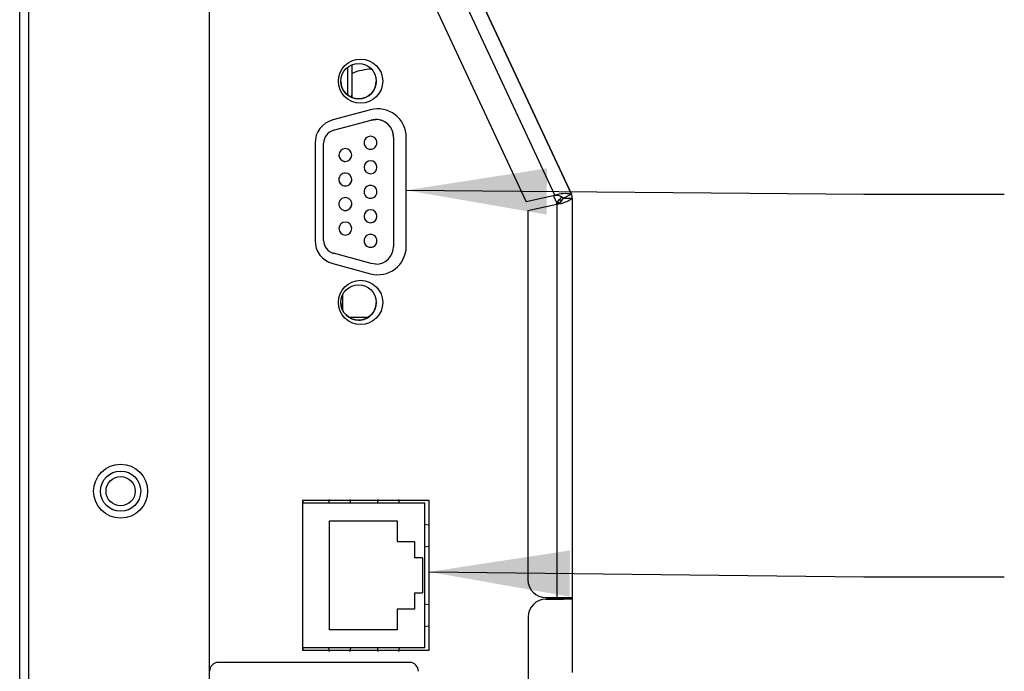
# Model space of a CAD drawing. Header units: millimetres. Extents: x 19 to 844, y 7 to 552.
# Tile 10 of 81: x 69 to 92, y 254 to 269. Entities that reach past the tile are written whole.
import ezdxf

# ---------------------------------------------------------------- set-up
doc = ezdxf.new("R2010")
doc.units = ezdxf.units.MM
doc.styles.get("Standard").update_dxf_attribs({"font": 'GOTHIC.TTF'})
doc.dimstyles.new('SLDDIMSTYLE4', dxfattribs={"dimtxt": 0.18, "dimasz": 3.175, "dimexe": 0, "dimexo": 0.0625, "dimgap": 0, "dimtad": 0, "dimtih": 1, "dimtoh": 1, "dimdec": 0, "dimrnd": 1e-09, "dimzin": 0, "dimdsep": 46, "dimtxsty": 'STANDARD', "dimsah": 1, "dimcen": 0.09, "dimadec": 0, "dimazin": 0, "dimtfac": 3.175, "dimtdec": 0, "dimtofl": 0, "dimtmove": 0, "dimatfit": 3, "dimfxl": 1, "dimfrac": 2, "dimtolj": 1, "dimtzin": 0, "dimarcsym": 0})

msp = doc.modelspace()

# ---------------------------------------------------------------- linework, layer by layer
at = {"color": 7, "linetype": 'Continuous', "lineweight": 25}
for p, q in [((69.434, 155.965), (69.434, 279.649)), ((69.634, 279.649), (69.634, 155.965)), ((73.714, 279.649), (73.714, 168.81)), ((75.245, 278.051), (81.524, 264.587)), ((75.56, 278.198), (81.896, 264.611)), ((74.653, 277.775), (80.871, 264.442)), ((81.896, 264.611), (79.821, 269.06)), ((76.946, 267.422), (76.946, 267.536)), ((76.946, 266.892), (76.946, 267.422)), ((76.946, 267.168), (76.946, 267.422)), ((76.946, 267.118), (76.946, 267.168)), ((76.946, 266.814), (76.946, 267.02)), ((77.358, 266.52), (76.504, 266.29)), ((76.521, 266.058), (77.375, 266.288)), ((76.521, 266.058), (77.375, 266.288)), ((77.375, 266.288), (77.479, 266.301)), ((77.375, 266.288), (77.375, 266.288)), ((76.521, 266.058), (76.521, 266.058)), ((76.104, 265.768), (76.104, 263.568)), ((76.299, 265.768), (76.299, 265.768)), ((76.299, 263.568), (76.299, 265.768)), ((77.879, 265.901), (77.879, 263.435)), ((78.164, 263.435), (78.164, 265.901)), ((81.524, 264.587), (80.871, 264.442)), ((81.574, 264.424), (81.621, 264.424)), ((81.896, 264.611), (81.714, 264.526)), ((81.714, 264.526), (81.914, 264.526)), ((81.896, 264.611), (81.896, 264.611)), ((81.914, 264.526), (81.914, 255.506)), ((80.914, 264.247), (81.567, 264.391)), ((80.914, 264.247), (80.914, 255.906)), ((81.567, 264.391), (81.567, 255.506)), ((77.375, 263.049), (76.521, 263.279)), ((76.504, 263.047), (77.358, 262.817)), ((77.479, 263.035), (77.375, 263.049)), ((76.734, 261.995), (76.734, 262.354)), ((75.818, 257.695), (75.818, 254.315)), ((78.684, 257.695), (75.818, 257.695)), ((75.834, 257.635), (75.834, 257.695)), ((78.581, 257.635), (75.834, 257.635)), ((78.581, 257.635), (75.834, 257.635)), ((76.425, 257.721), (76.412, 257.637)), ((76.425, 257.721), (76.412, 257.638)), ((76.412, 257.638), (76.412, 257.635)), ((76.913, 257.635), (76.412, 257.635)), ((76.913, 257.637), (76.9, 257.721)), ((76.913, 257.638), (76.9, 257.721)), ((76.913, 257.635), (76.913, 257.638)), ((76.913, 257.635), (76.913, 257.635)), ((77.512, 257.638), (77.511, 257.635)), ((77.511, 257.635), (77.511, 257.635)), ((77.524, 257.721), (77.512, 257.637)), ((78.012, 257.635), (77.512, 257.635)), ((78.012, 257.637), (77.999, 257.721)), ((78.012, 257.638), (77.999, 257.721)), ((78.012, 257.635), (78.012, 257.638)), ((78.581, 254.375), (78.581, 257.635)), ((78.581, 257.635), (78.581, 257.635)), ((78.684, 254.315), (78.684, 257.695)), ((76.433, 257.237), (77.963, 257.237)), ((76.433, 254.776), (76.433, 257.237)), ((77.963, 257.237), (77.963, 256.774)), ((78.584, 257.152), (78.581, 257.153)), ((78.667, 257.139), (78.583, 257.152)), ((78.667, 257.139), (78.667, 257.139)), ((77.963, 256.774), (78.351, 256.774)), ((78.351, 256.774), (78.351, 256.405)), ((78.583, 256.652), (78.667, 256.668)), ((78.53, 256.405), (78.351, 256.405)), ((78.53, 256.405), (78.53, 255.608)), ((78.351, 255.608), (78.351, 255.239)), ((78.351, 255.608), (78.53, 255.608)), ((78.351, 255.608), (78.351, 255.608)), ((78.351, 255.608), (78.53, 255.608)), ((78.584, 255.355), (78.581, 255.355)), ((78.667, 255.342), (78.583, 255.355)), ((78.667, 255.342), (78.667, 255.342)), ((81.314, 255.506), (81.567, 255.506)), ((81.919, 255.466), (81.319, 255.466)), ((81.319, 255.466), (81.719, 255.466)), ((81.319, 255.466), (81.319, 255.466)), ((81.567, 255.506), (81.914, 255.506)), ((81.759, 255.466), (81.759, 255.506)), ((81.919, 255.466), (81.759, 255.466)), ((81.914, 255.506), (81.914, 255.466)), ((81.919, 253.81), (81.919, 255.466)), ((77.963, 255.239), (77.963, 254.776)), ((78.351, 255.239), (77.963, 255.239)), ((77.963, 255.239), (77.963, 255.239)), ((78.583, 254.854), (78.667, 254.867)), ((80.919, 255.066), (80.919, 248.866)), ((77.963, 254.776), (76.433, 254.776)), ((77.963, 254.776), (76.433, 254.776)), ((75.818, 254.315), (78.684, 254.315)), ((75.834, 254.315), (75.834, 254.375)), ((75.834, 254.375), (78.581, 254.375)), ((76.412, 254.372), (76.425, 254.289)), ((76.9, 254.289), (76.913, 254.372)), ((77.512, 254.372), (77.524, 254.289)), ((77.999, 254.289), (78.012, 254.372)), ((78.241, 254.039), (73.921, 254.039))]:
    msp.add_line(p, q, dxfattribs=at)
at = {"color": 8, "linetype": 'Continuous', "lineweight": 25}
for p, q in [((76.846, 266.856), (76.846, 267.485)), ((81.489, 264.579), (81.559, 264.429)), ((81.559, 264.429), (81.559, 264.39)), ((76.881, 261.837), (77.297, 261.837)), ((81.559, 255.506), (81.559, 255.466))]:
    msp.add_line(p, q, dxfattribs=at)
at = {"color": 7, "linetype": 'Continuous', "lineweight": 25, "flags": 128}
for points in [[(81.604, 264.414), (81.598, 264.416), (81.559, 264.429)], [(81.622, 264.489), (81.638, 264.483), (81.676, 264.464)]]:
    msp.add_lwpolyline(points, dxfattribs=at)
at = {"color": 7, "linetype": 'Continuous', "lineweight": 25}
for centre, radius in [((77.134, 267.167), 0.5), ((77.089, 267.167), 0.4), ((77.134, 262.169), 0.5), ((77.089, 262.169), 0.4), ((71.714, 257.907), 0.61), ((71.714, 257.907), 0.454), ((71.714, 257.907), 0.33)]:
    msp.add_circle(centre, radius, dxfattribs=at)
for centre, radius, start, end in [((77.414, 266.237), 1.2, 91.3854, 112.9546), ((77.089, 267.167), 0.4, 180.0002, 269.9997), ((77.089, 267.167), 0.4, 270.0003, 359.9998), ((76.846, 266.892), 0.1, 309.2239, 0), ((77.524, 265.901), 0.64, 0, 105.0458), ((76.644, 265.768), 0.54, 105.0458, 180), ((77.479, 265.901), 0.4, 0, 105.0458), ((77.479, 265.901), 0.4, 0.0002, 89.9997), ((76.599, 265.768), 0.3, 105.0458, 180), ((76.599, 265.768), 0.3, 105.0453, 180.0003), ((77.358, 265.776), 0.146, 89.9987, 180.001), ((77.358, 265.776), 0.146, 179.999, 270.0013), ((77.358, 265.776), 0.146, 179.9997, 270.0006), ((77.358, 265.776), 0.146, 359.9994, 90.0009), ((77.358, 265.776), 0.146, 269.9991, 0.0006), ((77.358, 265.776), 0.146, 269.9998, 359.9999), ((76.789, 265.499), 0.146, 90.001, 179.9998), ((76.789, 265.499), 0.146, 0.0007, 89.9984), ((76.789, 265.499), 0.146, 179.9997, 270.0006), ((76.789, 265.499), 0.146, 180.0013, 269.999), ((76.789, 265.499), 0.146, 269.9999, 359.9998), ((76.789, 265.499), 0.146, 270.0016, 359.9981), ((77.358, 265.222), 0.146, 90.001, 179.9987), ((77.358, 265.222), 0.146, 0.0017, 89.9986), ((76.789, 264.945), 0.146, 89.9994, 180.0003), ((76.789, 264.945), 0.146, 0.0002, 90.0001), ((77.358, 265.222), 0.146, 180.0002, 269.999), ((77.358, 265.222), 0.146, 180.0002, 269.999), ((77.358, 265.222), 0.146, 270.0014, 359.9994), ((77.358, 265.222), 0.146, 270.0014, 359.9994), ((76.789, 264.945), 0.146, 180.0002, 269.999), ((76.789, 264.945), 0.146, 179.999, 270.0013), ((76.789, 264.945), 0.146, 270.0016, 359.9993), ((76.789, 264.945), 0.146, 269.9993, 0.0004), ((77.358, 264.668), 0.146, 89.9987, 180.001), ((77.358, 264.668), 0.146, 179.999, 270.0013), ((77.358, 264.668), 0.146, 179.999, 270.0013), ((77.358, 264.668), 0.146, 359.9994, 90.0009), ((77.358, 264.668), 0.146, 269.9991, 0.0006), ((77.358, 264.668), 0.146, 269.9991, 0.0006), ((76.789, 264.392), 0.146, 89.9987, 180.001), ((76.789, 264.392), 0.146, 359.9996, 90.0007), ((81.75, 263.975), 0.652, 77.1456, 110.3476), ((81.547, 264.328), 0.26, 49.8705, 95.0899), ((81.153, 264.94), 0.653, 308.5084, 324.9583), ((81.494, 264.619), 0.24, 287.8583, 337.1813), ((81.515, 265.038), 0.649, 274.5701, 307.9364), ((81.714, 264.526), 0.2, 0, 25), ((81.714, 264.526), 0.2, 0, 25), ((76.789, 264.392), 0.146, 179.999, 270.0013), ((76.789, 264.392), 0.146, 179.9997, 270.0006), ((76.789, 264.392), 0.146, 269.9993, 0.0004), ((76.789, 264.392), 0.146, 269.9999, 359.9998), ((77.358, 264.115), 0.146, 90.001, 179.9998), ((77.358, 264.115), 0.146, 0.0006, 89.9986), ((76.789, 263.838), 0.146, 90.001, 179.9987), ((76.789, 263.838), 0.146, 0.0019, 89.9984), ((77.358, 264.115), 0.146, 179.9997, 270.0006), ((77.358, 264.115), 0.146, 180.0013, 269.999), ((77.358, 264.115), 0.146, 269.9998, 359.9999), ((77.358, 264.115), 0.146, 270.0014, 359.9983), ((76.789, 263.838), 0.146, 180.0002, 269.999), ((76.789, 263.838), 0.146, 180.0002, 269.999), ((76.789, 263.838), 0.146, 270.0016, 359.9993), ((76.789, 263.838), 0.146, 270.0016, 359.9993), ((76.644, 263.568), 0.54, 180, 254.9542), ((76.599, 263.568), 0.3, 179.9997, 254.9547), ((77.358, 263.561), 0.146, 89.9994, 180.0003), ((77.358, 263.561), 0.146, 180.0002, 269.999), ((77.358, 263.561), 0.146, 179.999, 270.0013), ((77.358, 263.561), 0.146, 0.0001, 90.0002), ((77.358, 263.561), 0.146, 270.0014, 359.9994), ((77.358, 263.561), 0.146, 269.9991, 0.0006), ((77.524, 263.435), 0.64, 254.9542, 0), ((77.479, 263.435), 0.4, 270.0003, 359.9998), ((77.089, 262.169), 0.4, 180, 269.9999), ((77.089, 262.169), 0.4, 270, 0.0001), ((81.314, 255.906), 0.4, 180, 270), ((81.319, 255.066), 0.4, 90, 180), ((81.319, 255.066), 0.4, 90, 180), ((73.921, 253.839), 0.2, 89.9716, 180.0285), ((78.241, 253.839), 0.2, 359.9713, 90.0285)]:
    msp.add_arc(centre, radius, start, end, dxfattribs=at)

# ---------------------------------------------------------------- leaders
at = {"color": 7, "linetype": 'Continuous', "lineweight": 0}
for points in [[(78.164, 264.702), (88.498, 264.616), (91.673, 264.616)], [(78.684, 256.084), (88.498, 255.971), (91.673, 255.971)]]:
    msp.add_leader(points, dimstyle='SLDDIMSTYLE4', dxfattribs=at)

doc.saveas('drawing.dxf')
